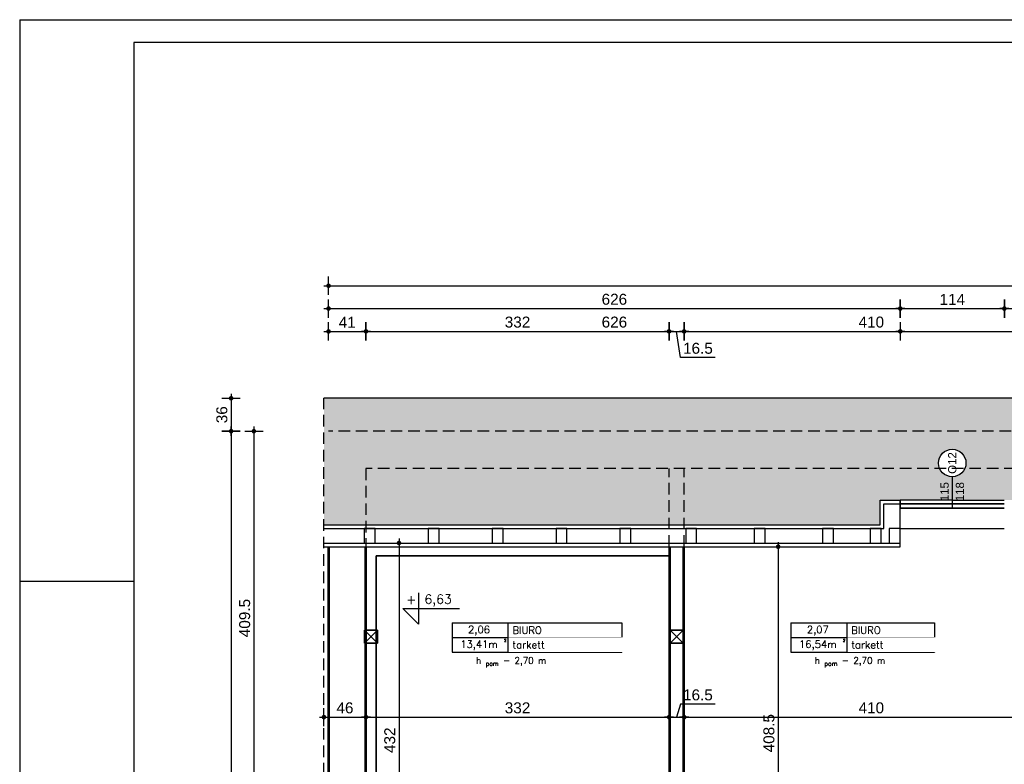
# Model space of a CAD drawing. Header units: millimetres. Extents: x 11979 to 37895, y 18730 to 47884.
# Tile 139 of 256: x 33741 to 34819, y 39920 to 40735. Entities that reach past the tile are written whole.
import ezdxf
from ezdxf.enums import TextEntityAlignment as Align

# ---------------------------------------------------------------- set-up
doc = ezdxf.new("R2010")
doc.units = ezdxf.units.MM
doc.linetypes.add('DASHED', pattern=[19.05, 12.7, -6.35])
for name, color, linetype in [('-LI-WIDOK', 2, 'Continuous'), ('-MEBLE', 1, 'Continuous'), ('-RAMKA', 2, 'Continuous'), ('-WYMIAR', 8, 'Continuous'), ('_drzwi łuk', 1, 'Continuous'), ('_PROJEKTOWANE', 5, 'Continuous'), ('drzwi łuk', 1, 'Continuous'), ('PROJEKTOWANE', 5, 'Continuous')]:
    doc.layers.add(name, color=color, linetype=linetype)
doc.layers.add('-ŚCIANY DZIAŁOWE', color=3, linetype='Continuous', lineweight=35)
doc.layers.add('-ŚCIANY NOŚNE', color=4, linetype='Continuous', lineweight=53)
doc.styles.add('ARIAL', font='arial.ttf', dxfattribs={"height": 0.5})
doc.styles.add('SIMPLEX', font='simplex')
doc.styles.get("Standard").update_dxf_attribs({"font": 'arial.ttf'})
doc.dimstyles.new('CZA-KROPKA-50', dxfattribs={"dimtxt": 12, "dimasz": 1, "dimexe": 2, "dimexo": 25, "dimgap": 4, "dimtad": 1, "dimdec": 1, "dimrnd": 0.5, "dimzin": 9, "dimdsep": 46, "dimtxsty": 'Standard', "dimblk": 'CZA-KROPKA', "dimblk1": 'CZA-KROPKA', "dimblk2": 'CZA-KROPKA', "dimsah": 1, "dimcen": -20, "dimse1": 1, "dimse2": 1, "dimclrd": 8, "dimclre": 8, "dimclrt": 9, "dimadec": 0, "dimazin": 0, "dimtfac": 1, "dimtdec": 1, "dimtmove": 1, "dimatfit": 3, "dimldrblk": 'CZA-KROPKA', "dimfxl": 1, "dimtolj": 1, "dimtzin": 9, "dimarcsym": 0})

# ---------------------------------------------------------------- blocks, each defined once
blk = doc.blocks.new('CZA-KROPKA')
at = {"layer": '-WYMIAR', "linetype": 'ByBlock'}
for p, q in [((5, 0), (-5, 0)), ((0, 10), (0, -10))]:
    blk.add_line(p, q, dxfattribs=at)
at = {"layer": '-WYMIAR', "linetype": 'ByBlock', "const_width": 2.5}
blk.add_lwpolyline([(-1.25, 0, 1), (1.25, 0, 1)], format="xyb", close=True, dxfattribs=at)
blk = doc.blocks.new('*D2476')
at = {"layer": '-WYMIAR', "color": 8, "lineweight": -2}
blk.add_line((33997.6, 40283.4), (33997.6, 39875.9), dxfattribs=at)
at = {"layer": 'Defpoints', "color": 0}
for p in [(34079.3, 40284.4), (33997.6, 39874.9), (34079.3, 39874.9)]:
    blk.add_point(p, dxfattribs=at)
at = {"layer": '-WYMIAR', "color": 8, "lineweight": -2}
for p, rotation in [((33997.6, 40284.4), 90), ((33997.6, 39874.9), 270)]:
    blk.add_blockref('CZA-KROPKA', p, dxfattribs=dict(at, rotation=rotation))
at = {"layer": '-WYMIAR', "color": 9, "insert": (33987.5, 40079.7), "char_height": 12, "attachment_point": 5, "rotation": 90, "bg_fill": 3, "box_fill_scale": 1.1, "bg_fill_color": 257, "bg_fill_transparency": 0}
blk.add_mtext('\\A1;409.5', dxfattribs=at)
blk = doc.blocks.new('*D2481')
at = {"layer": '-WYMIAR', "color": 8, "lineweight": -2}
blk.add_line((33972.6, 40319.4), (33972.6, 40285.4), dxfattribs=at)
at = {"layer": 'Defpoints', "color": 0}
for p in [(34074.3, 40320.4), (33972.6, 40284.4), (34079.3, 40284.4)]:
    blk.add_point(p, dxfattribs=at)
at = {"layer": '-WYMIAR', "color": 8, "lineweight": -2}
for p, rotation in [((33972.6, 40320.4), 90), ((33972.6, 40284.4), 270)]:
    blk.add_blockref('CZA-KROPKA', p, dxfattribs=dict(at, rotation=rotation))
at = {"layer": '-WYMIAR', "color": 9, "insert": (33962.5, 40302.4), "char_height": 12, "attachment_point": 5, "rotation": 90, "bg_fill": 3, "box_fill_scale": 1.1, "bg_fill_color": 257, "bg_fill_transparency": 0}
blk.add_mtext('\\A1;36', dxfattribs=at)
blk = doc.blocks.new('*D2482')
at = {"layer": '-WYMIAR', "color": 8, "lineweight": -2}
blk.add_line((33972.6, 40283.4), (33972.6, 39164.4), dxfattribs=at)
at = {"layer": 'Defpoints', "color": 0}
for p in [(34079.3, 40284.4), (33972.6, 39163.4), (34079.3, 39163.4)]:
    blk.add_point(p, dxfattribs=at)
at = {"layer": '-WYMIAR', "color": 8, "lineweight": -2}
for p, rotation in [((33972.6, 40284.4), 90), ((33972.6, 39163.4), 270)]:
    blk.add_blockref('CZA-KROPKA', p, dxfattribs=dict(at, rotation=rotation))
at = {"layer": '-WYMIAR', "color": 9, "insert": (33962.6, 39723.9), "char_height": 12, "attachment_point": 5, "rotation": 90, "bg_fill": 3, "box_fill_scale": 1.1, "bg_fill_color": 257, "bg_fill_transparency": 0}
blk.add_mtext('\\A1;1121', dxfattribs=at)
blk = doc.blocks.new('*D2492')
at = {"layer": '-WYMIAR', "color": 8, "lineweight": -2}
blk.add_line((34080.3, 40393.7), (34119.3, 40393.7), dxfattribs=at)
at = {"layer": 'Defpoints', "color": 0}
for p in [(34120.3, 40393.7), (34079.3, 40284.4), (34120.3, 40243.4)]:
    blk.add_point(p, dxfattribs=at)
at = {"layer": '-WYMIAR', "color": 8, "lineweight": -2, "rotation": 180}
blk.add_blockref('CZA-KROPKA', (34079.3, 40393.7), dxfattribs=at)
at = {"layer": '-WYMIAR', "color": 8, "lineweight": -2}
blk.add_blockref('CZA-KROPKA', (34120.3, 40393.7), dxfattribs=at)
at = {"layer": '-WYMIAR', "color": 9, "insert": (34099.8, 40403.7), "char_height": 12, "attachment_point": 5, "bg_fill": 3, "box_fill_scale": 1.1, "bg_fill_color": 257, "bg_fill_transparency": 0}
blk.add_mtext('\\A1;41', dxfattribs=at)
blk = doc.blocks.new('*D2493')
at = {"layer": '-WYMIAR', "color": 8, "lineweight": -2}
blk.add_line((34121.3, 40393.7), (34451.3, 40393.7), dxfattribs=at)
at = {"layer": 'Defpoints', "color": 0}
for p in [(34452.3, 40393.7), (34120.3, 40243.4), (34452.3, 40243.4)]:
    blk.add_point(p, dxfattribs=at)
at = {"layer": '-WYMIAR', "color": 8, "lineweight": -2, "rotation": 180}
blk.add_blockref('CZA-KROPKA', (34120.3, 40393.7), dxfattribs=at)
at = {"layer": '-WYMIAR', "color": 8, "lineweight": -2}
blk.add_blockref('CZA-KROPKA', (34452.3, 40393.7), dxfattribs=at)
at = {"layer": '-WYMIAR', "color": 9, "insert": (34286.3, 40403.8), "char_height": 12, "attachment_point": 5, "bg_fill": 3, "box_fill_scale": 1.1, "bg_fill_color": 257, "bg_fill_transparency": 0}
blk.add_mtext('\\A1;332', dxfattribs=at)
blk = doc.blocks.new('*D2494')
at = {"layer": '-WYMIAR', "color": 8, "lineweight": -2}
for p, q in [((34453.3, 40393.7), (34467.8, 40393.7)), ((34464.8, 40365), (34460.6, 40393.7)), ((34502.9, 40365), (34464.8, 40365))]:
    blk.add_line(p, q, dxfattribs=at)
at = {"layer": 'Defpoints', "color": 0}
for p in [(34468.8, 40393.7), (34452.3, 40243.4), (34468.8, 40243.4)]:
    blk.add_point(p, dxfattribs=at)
at = {"layer": '-WYMIAR', "color": 8, "lineweight": -2, "rotation": 180}
blk.add_blockref('CZA-KROPKA', (34452.3, 40393.7), dxfattribs=at)
at = {"layer": '-WYMIAR', "color": 8, "lineweight": -2}
blk.add_blockref('CZA-KROPKA', (34468.8, 40393.7), dxfattribs=at)
at = {"layer": '-WYMIAR', "color": 9, "insert": (34483.9, 40375.1), "char_height": 12, "attachment_point": 5, "bg_fill": 3, "box_fill_scale": 1.1, "bg_fill_color": 257, "bg_fill_transparency": 0}
blk.add_mtext('\\A1;16.5', dxfattribs=at)
blk = doc.blocks.new('*D2495')
at = {"layer": '-WYMIAR', "color": 8, "lineweight": -2}
blk.add_line((34469.8, 40393.7), (34877.8, 40393.7), dxfattribs=at)
at = {"layer": 'Defpoints', "color": 0}
for p in [(34878.8, 40393.7), (34468.8, 40243.4), (34878.8, 40243.4)]:
    blk.add_point(p, dxfattribs=at)
at = {"layer": '-WYMIAR', "color": 8, "lineweight": -2, "rotation": 180}
blk.add_blockref('CZA-KROPKA', (34468.8, 40393.7), dxfattribs=at)
at = {"layer": '-WYMIAR', "color": 8, "lineweight": -2}
blk.add_blockref('CZA-KROPKA', (34878.8, 40393.7), dxfattribs=at)
at = {"layer": '-WYMIAR', "color": 9, "insert": (34673.8, 40403.8), "char_height": 12, "attachment_point": 5, "bg_fill": 3, "box_fill_scale": 1.1, "bg_fill_color": 257, "bg_fill_transparency": 0}
blk.add_mtext('\\A1;410', dxfattribs=at)
blk = doc.blocks.new('*D2502')
at = {"layer": '-WYMIAR', "color": 8, "lineweight": -2}
blk.add_line((34080.3, 40393.7), (34704.5, 40393.7), dxfattribs=at)
at = {"layer": 'Defpoints', "color": 0}
for p in [(34705.5, 40393.7), (34079.3, 40284.4), (34705.5, 40157.9)]:
    blk.add_point(p, dxfattribs=at)
at = {"layer": '-WYMIAR', "color": 8, "lineweight": -2, "rotation": 180}
blk.add_blockref('CZA-KROPKA', (34079.3, 40393.7), dxfattribs=at)
at = {"layer": '-WYMIAR', "color": 8, "lineweight": -2}
blk.add_blockref('CZA-KROPKA', (34705.5, 40393.7), dxfattribs=at)
at = {"layer": '-WYMIAR', "color": 9, "insert": (34392.4, 40403.8), "char_height": 12, "attachment_point": 5, "bg_fill": 3, "box_fill_scale": 1.1, "bg_fill_color": 257, "bg_fill_transparency": 0}
blk.add_mtext('\\A1;626', dxfattribs=at)
blk = doc.blocks.new('*D2503')
at = {"layer": '-WYMIAR', "color": 8, "lineweight": -2}
blk.add_line((34080.3, 40418.7), (34704.5, 40418.7), dxfattribs=at)
at = {"layer": 'Defpoints', "color": 0}
for p in [(34705.5, 40418.7), (34079.3, 40284.4), (34705.5, 40157.9)]:
    blk.add_point(p, dxfattribs=at)
at = {"layer": '-WYMIAR', "color": 8, "lineweight": -2, "rotation": 180}
blk.add_blockref('CZA-KROPKA', (34079.3, 40418.7), dxfattribs=at)
at = {"layer": '-WYMIAR', "color": 8, "lineweight": -2}
blk.add_blockref('CZA-KROPKA', (34705.5, 40418.7), dxfattribs=at)
at = {"layer": '-WYMIAR', "color": 9, "insert": (34392.4, 40428.8), "char_height": 12, "attachment_point": 5, "bg_fill": 3, "box_fill_scale": 1.1, "bg_fill_color": 257, "bg_fill_transparency": 0}
blk.add_mtext('\\A1;626', dxfattribs=at)
blk = doc.blocks.new('*D2504')
at = {"layer": '-WYMIAR', "color": 8, "lineweight": -2}
blk.add_line((34706.5, 40418.7), (34818.5, 40418.7), dxfattribs=at)
at = {"layer": 'Defpoints', "color": 0}
for p in [(34819.5, 40418.7), (34705.5, 40157.9), (34819.5, 40157.9)]:
    blk.add_point(p, dxfattribs=at)
at = {"layer": '-WYMIAR', "color": 8, "lineweight": -2, "rotation": 180}
blk.add_blockref('CZA-KROPKA', (34705.5, 40418.7), dxfattribs=at)
at = {"layer": '-WYMIAR', "color": 8, "lineweight": -2}
blk.add_blockref('CZA-KROPKA', (34819.5, 40418.7), dxfattribs=at)
at = {"layer": '-WYMIAR', "color": 9, "insert": (34762.5, 40428.7), "char_height": 12, "attachment_point": 5, "bg_fill": 3, "box_fill_scale": 1.1, "bg_fill_color": 257, "bg_fill_transparency": 0}
blk.add_mtext('\\A1;114', dxfattribs=at)
blk = doc.blocks.new('*D2505')
at = {"layer": '-WYMIAR', "color": 8, "lineweight": -2}
blk.add_line((34820.5, 40418.7), (35056.4, 40418.7), dxfattribs=at)
at = {"layer": 'Defpoints', "color": 0}
for p in [(35057.4, 40418.7), (34819.5, 40157.9), (35057.4, 40157.4)]:
    blk.add_point(p, dxfattribs=at)
at = {"layer": '-WYMIAR', "color": 8, "lineweight": -2, "rotation": 180}
blk.add_blockref('CZA-KROPKA', (34819.5, 40418.7), dxfattribs=at)
at = {"layer": '-WYMIAR', "color": 8, "lineweight": -2}
blk.add_blockref('CZA-KROPKA', (35057.4, 40418.7), dxfattribs=at)
at = {"layer": '-WYMIAR', "color": 9, "insert": (34938.4, 40428.8), "char_height": 12, "attachment_point": 5, "bg_fill": 3, "box_fill_scale": 1.1, "bg_fill_color": 257, "bg_fill_transparency": 0}
blk.add_mtext('\\A1;238', dxfattribs=at)
blk = doc.blocks.new('*D2508')
at = {"layer": '-WYMIAR', "color": 8, "lineweight": -2}
blk.add_line((34080.3, 40443.7), (35778.3, 40443.7), dxfattribs=at)
at = {"layer": 'Defpoints', "color": 0}
for p in [(35779.3, 40443.7), (34079.3, 40284.4), (35779.3, 40284.4)]:
    blk.add_point(p, dxfattribs=at)
at = {"layer": '-WYMIAR', "color": 8, "lineweight": -2, "rotation": 180}
blk.add_blockref('CZA-KROPKA', (34079.3, 40443.7), dxfattribs=at)
at = {"layer": '-WYMIAR', "color": 8, "lineweight": -2}
blk.add_blockref('CZA-KROPKA', (35779.3, 40443.7), dxfattribs=at)
at = {"layer": '-WYMIAR', "color": 9, "insert": (34929.3, 40453.8), "char_height": 12, "attachment_point": 5, "bg_fill": 3, "box_fill_scale": 1.1, "bg_fill_color": 257, "bg_fill_transparency": 0}
blk.add_mtext('\\A1;1700', dxfattribs=at)
blk = doc.blocks.new('*D2616')
at = {"layer": '_PROJEKTOWANE', "color": 8, "lineweight": -2}
blk.add_line((34075.3, 39971.2), (34119.3, 39971.2), dxfattribs=at)
at = {"layer": 'Defpoints', "color": 0}
for p in [(34074.3, 39971.2), (34120.3, 39971.2), (34120.3, 39971.2)]:
    blk.add_point(p, dxfattribs=at)
at = {"layer": '_PROJEKTOWANE', "color": 8, "lineweight": -2, "rotation": 180}
blk.add_blockref('CZA-KROPKA', (34074.3, 39971.2), dxfattribs=at)
at = {"layer": '_PROJEKTOWANE', "color": 8, "lineweight": -2}
blk.add_blockref('CZA-KROPKA', (34120.3, 39971.2), dxfattribs=at)
at = {"layer": '_PROJEKTOWANE', "color": 9, "insert": (34097.3, 39981.3), "char_height": 12, "attachment_point": 5}
blk.add_mtext('\\A1;46', dxfattribs=at)
blk = doc.blocks.new('*D2617')
at = {"layer": '_PROJEKTOWANE', "color": 8, "lineweight": -2}
blk.add_line((34121.3, 39971.2), (34451.3, 39971.2), dxfattribs=at)
at = {"layer": 'Defpoints', "color": 0}
for p in [(34120.3, 39971.2), (34452.3, 39971.2), (34452.3, 39971.2)]:
    blk.add_point(p, dxfattribs=at)
at = {"layer": '_PROJEKTOWANE', "color": 8, "lineweight": -2, "rotation": 180}
blk.add_blockref('CZA-KROPKA', (34120.3, 39971.2), dxfattribs=at)
at = {"layer": '_PROJEKTOWANE', "color": 8, "lineweight": -2}
blk.add_blockref('CZA-KROPKA', (34452.3, 39971.2), dxfattribs=at)
at = {"layer": '_PROJEKTOWANE', "color": 9, "insert": (34286.3, 39981.3), "char_height": 12, "attachment_point": 5}
blk.add_mtext('\\A1;332', dxfattribs=at)
blk = doc.blocks.new('*D2618')
at = {"layer": '_PROJEKTOWANE', "color": 8, "lineweight": -2}
for p, q in [((34464.8, 39985.3), (34460.6, 39971.2)), ((34502.9, 39985.3), (34464.8, 39985.3)), ((34453.3, 39971.2), (34467.8, 39971.2))]:
    blk.add_line(p, q, dxfattribs=at)
at = {"layer": 'Defpoints', "color": 0}
for p in [(34452.3, 39971.2), (34468.8, 39971.2), (34468.8, 39971.2)]:
    blk.add_point(p, dxfattribs=at)
at = {"layer": '_PROJEKTOWANE', "color": 8, "lineweight": -2, "rotation": 180}
blk.add_blockref('CZA-KROPKA', (34452.3, 39971.2), dxfattribs=at)
at = {"layer": '_PROJEKTOWANE', "color": 8, "lineweight": -2}
blk.add_blockref('CZA-KROPKA', (34468.8, 39971.2), dxfattribs=at)
at = {"layer": '_PROJEKTOWANE', "color": 9, "insert": (34483.9, 39995.5), "char_height": 12, "attachment_point": 5}
blk.add_mtext('\\A1;16.5', dxfattribs=at)
blk = doc.blocks.new('*D2619')
at = {"layer": '_PROJEKTOWANE', "color": 8, "lineweight": -2}
blk.add_line((34469.8, 39971.2), (34877.8, 39971.2), dxfattribs=at)
at = {"layer": 'Defpoints', "color": 0}
for p in [(34878.8, 39983.9), (34468.8, 39971.2), (34878.8, 39971.2)]:
    blk.add_point(p, dxfattribs=at)
at = {"layer": '_PROJEKTOWANE', "color": 8, "lineweight": -2, "rotation": 180}
blk.add_blockref('CZA-KROPKA', (34468.8, 39971.2), dxfattribs=at)
at = {"layer": '_PROJEKTOWANE', "color": 8, "lineweight": -2}
blk.add_blockref('CZA-KROPKA', (34878.8, 39971.2), dxfattribs=at)
at = {"layer": '_PROJEKTOWANE', "color": 9, "insert": (34673.8, 39981.3), "char_height": 12, "attachment_point": 5}
blk.add_mtext('\\A1;410', dxfattribs=at)
blk = doc.blocks.new('*D2625')
at = {"layer": '_PROJEKTOWANE', "color": 8, "lineweight": -2}
blk.add_line((34156.5, 40160.9), (34156.5, 39730.9), dxfattribs=at)
at = {"layer": 'Defpoints', "color": 0}
for p in [(34404.5, 40161.9), (34156.5, 39729.9), (34381.5, 39729.9)]:
    blk.add_point(p, dxfattribs=at)
at = {"layer": '_PROJEKTOWANE', "color": 8, "lineweight": -2}
for p, rotation in [((34156.5, 40161.9), 90), ((34156.5, 39729.9), 270)]:
    blk.add_blockref('CZA-KROPKA', p, dxfattribs=dict(at, rotation=rotation))
at = {"layer": '_PROJEKTOWANE', "color": 9, "insert": (34146.4, 39945.9), "char_height": 12, "attachment_point": 5, "rotation": 90}
blk.add_mtext('\\A1;432', dxfattribs=at)
blk = doc.blocks.new('*D2634')
at = {"layer": '_PROJEKTOWANE', "color": 8, "lineweight": -2}
blk.add_line((34571.8, 40156.9), (34571.8, 39750.4), dxfattribs=at)
at = {"layer": 'Defpoints', "color": 0}
for p in [(34584.6, 40157.9), (34571.8, 39749.4), (34584.6, 39749.4)]:
    blk.add_point(p, dxfattribs=at)
at = {"layer": '_PROJEKTOWANE', "color": 8, "lineweight": -2}
for p, rotation in [((34571.8, 40157.9), 90), ((34571.8, 39749.4), 270)]:
    blk.add_blockref('CZA-KROPKA', p, dxfattribs=dict(at, rotation=rotation))
at = {"layer": '_PROJEKTOWANE', "color": 9, "insert": (34561.7, 39953.6), "char_height": 12, "attachment_point": 5, "rotation": 90}
blk.add_mtext('\\A1;408.5', dxfattribs=at)
blk = doc.blocks.new('fdfdssd')
at = {"layer": '-RAMKA', "color": 8}
for q in [(21287, 20416), (18317, 18316)]:
    blk.add_line((18317, 20416), q, dxfattribs=at)
at = {"layer": '-RAMKA', "color": 2}
for p, q in [((21262, 20391), (18442, 20391)), ((18442, 20391), (18442, 18341))]:
    blk.add_line(p, q, dxfattribs=at)
at = {"layer": '-RAMKA', "color": 7}
blk.add_line((18317, 19801), (18442, 19801), dxfattribs=at)

msp = doc.modelspace()

# ---------------------------------------------------------------- hatches: boundary and pattern name
at = {"layer": '-LI-WIDOK', "true_color": 0xaf4318}
h = msp.add_hatch(color=34, dxfattribs=at)
h.dxf.hatch_style = 1
h.paths.add_polyline_path([(34452.33, 40243.41), (34120.33, 40243.41), (34120.33, 40181.86), (34452.33, 40181.86)])
h.paths.add_polyline_path([(34777.43, 40250.55, -0.1227086), (34776.16, 40243.41), (35100.68, 40243.41, -0.1297725), (35099.44, 40250.96, -0.907794), (35129.3, 40250.96, -0.1297725), (35128.07, 40243.41), (35727.33, 40243.41), (35727.33, 40181.86), (35784.33, 40181.86), (35784.33, 40320.41), (34074.33, 40320.41), (34074.33, 40181.86), (34120.33, 40181.86), (34120.33, 40243.41), (34748.77, 40243.41, -0.1227086), (34747.5, 40250.55, -0.933486)])
h.paths.add_polyline_path([(34683.46, 40208.96), (34705.46, 40208.96), (34762.46, 40208.96), (34762.46, 40234.52, -0.2960126), (34748.77, 40243.41), (34468.83, 40243.41), (34468.83, 40181.86), (34683.46, 40181.86)])
h.paths.add_polyline_path([(35114.37, 40234.52, -0.2960126), (35100.68, 40243.41), (34909.33, 40243.41), (34909.33, 40181.68), (35035.37, 40181.36), (35035.37, 40208.96), (35057.37, 40208.96), (35114.37, 40208.96)])
h.paths.add_polyline_path([(35727.33, 40243.41), (35395.33, 40243.41), (35395.33, 40181.86), (35727.33, 40181.86)])
h.paths.add_polyline_path([(35395.33, 40243.41), (35363.33, 40243.41), (35363.33, 40181.86), (35395.33, 40181.86)])
h.paths.add_polyline_path([(35363.33, 40243.41), (35289.2, 40243.96), (35289.2, 40182.41), (35363.33, 40181.86)])
h.paths.add_polyline_path([(35289.15, 40243.41), (35128.07, 40243.41, -0.2960126), (35114.37, 40234.52), (35114.37, 40208.96), (35171.37, 40208.96), (35193.37, 40208.96), (35193.37, 40181.86), (35289.15, 40181.86)])
h.paths.add_polyline_path([(34878.83, 40243.41), (34776.16, 40243.41, -0.2960126), (34762.46, 40234.52), (34762.46, 40208.96), (34819.46, 40208.96), (34841.46, 40208.96), (34841.46, 40181.86), (34878.83, 40181.76)])
h.paths.add_polyline_path([(34909.33, 40243.41), (34878.83, 40243.41), (34878.83, 40181.76), (34909.33, 40181.68)])
h.paths.add_polyline_path([(34468.83, 40243.41), (34452.33, 40243.41), (34452.33, 40181.86), (34468.83, 40181.86)])
at = {"layer": '-WYMIAR'}
h = msp.add_hatch(dxfattribs=at)
h.set_pattern_fill('DACHOWKA', color=256)
h.set_pattern_definition([(0, (490062.697, 37239.945), (0, 45), [9, -6]), (0, (490070.197, 37262.445), (0, 45), [9, -6]), (90, (490059.697, 37242.945), (-15, 9e-16), [19.5, -25.5]), (90, (490067.197, 37265.445), (-15, 9e-16), [19.5, -25.5]), (45, (490071.697, 37239.945), (-22.4999964, 22.4999964), [4.2426, -27.5772]), (45, (490086.697, 37239.945), (-22.4999964, 22.4999964), [4.2426, -27.5772]), (45, (490101.697, 37239.945), (-22.4999964, 22.4999964), [4.2426, -27.5772]), (135, (490062.697, 37239.945), (-22.4999964, -22.4999964), [4.2426, -27.5772]), (135, (490077.697, 37239.945), (-22.4999964, -22.4999964), [4.2426, -27.5772]), (135, (490092.697, 37239.945), (-22.4999964, -22.4999964), [4.2426, -27.5772])])
h.paths.add_polyline_path([(35784.33, 40320.41), (34074.33, 40320.41), (34074.33, 40181.86), (34120.33, 40181.86), (34120.33, 40243.41), (34748.77, 40243.41, -0.1227086), (34747.5, 40250.55, -0.933486), (34777.43, 40250.55, -0.1227086), (34776.16, 40243.41), (35100.68, 40243.41, -0.1297725), (35099.44, 40250.96, -0.907794), (35129.3, 40250.96, -0.1297725), (35128.07, 40243.41), (35727.33, 40243.41), (35727.33, 40181.86), (35784.33, 40181.86)])
h.paths.add_polyline_path([(34452.33, 40243.41), (34120.33, 40243.41), (34120.33, 40181.86), (34452.33, 40181.86)])
h.paths.add_polyline_path([(34683.46, 40208.96), (34705.46, 40208.96), (34762.46, 40208.96), (34762.46, 40234.52, -0.2960126), (34748.77, 40243.41), (34468.83, 40243.41), (34468.83, 40181.86), (34683.46, 40181.86)])
h.paths.add_polyline_path([(34468.83, 40243.41), (34452.33, 40243.41), (34452.33, 40181.86), (34468.83, 40181.86)])
h.paths.add_polyline_path([(34878.83, 40243.41), (34776.16, 40243.41, -0.2960126), (34762.46, 40234.52), (34762.46, 40208.96), (34819.46, 40208.96), (34841.46, 40208.96), (34841.46, 40181.86), (34878.83, 40181.76)])
h.paths.add_polyline_path([(34909.33, 40243.41), (34878.83, 40243.41), (34878.83, 40181.76), (34909.33, 40181.68)])
h.paths.add_polyline_path([(35114.37, 40234.52, -0.2960126), (35100.68, 40243.41), (34909.33, 40243.41), (34909.33, 40181.68), (35035.37, 40181.36), (35035.37, 40208.96), (35057.37, 40208.96), (35114.37, 40208.96)])
h.paths.add_polyline_path([(35289.15, 40243.41), (35128.07, 40243.41, -0.2960126), (35114.37, 40234.52), (35114.37, 40208.96), (35171.37, 40208.96), (35193.37, 40208.96), (35193.37, 40181.86), (35289.15, 40181.86)])
h.paths.add_polyline_path([(35363.33, 40243.41), (35296.65, 40243.41), (35296.65, 40181.86), (35363.33, 40181.86)])
h.paths.add_polyline_path([(35296.65, 40243.41), (35289.15, 40243.41), (35289.15, 40181.86), (35296.65, 40181.86)])
h.paths.add_polyline_path([(35395.33, 40243.41), (35363.33, 40243.41), (35363.33, 40181.86), (35395.33, 40181.86)])
h.paths.add_polyline_path([(35727.33, 40243.41), (35395.33, 40243.41), (35395.33, 40181.86), (35727.33, 40181.86)])

# ---------------------------------------------------------------- linework, layer by layer
at = {"layer": '-LI-WIDOK'}
for p, q in [((35784.33, 40320.41), (34074.33, 40320.41)), ((34683.46, 40181.86), (34683.46, 40208.96)), ((34683.46, 40208.96), (34705.46, 40208.96)), ((34687.46, 40177.86), (34687.46, 40204.96)), ((34687.46, 40204.96), (34705.46, 40204.96)), ((34705.46, 40157.86), (34705.46, 40204.96)), ((34074.33, 40181.86), (34683.46, 40181.86)), ((34074.33, 40177.86), (34687.46, 40177.86)), ((34118.49, 40177.86), (34118.49, 40161.86)), ((34130.49, 40177.86), (34118.49, 40177.86)), ((34130.49, 40161.86), (34130.49, 40177.86)), ((34188.49, 40177.86), (34188.49, 40161.86)), ((34200.49, 40177.86), (34188.49, 40177.86)), ((34200.49, 40161.86), (34200.49, 40177.86)), ((34258.49, 40177.86), (34258.49, 40161.86)), ((34270.49, 40177.86), (34258.49, 40177.86)), ((34270.49, 40161.86), (34270.49, 40177.86)), ((34328.49, 40177.86), (34328.49, 40161.86)), ((34340.49, 40177.86), (34328.49, 40177.86)), ((34340.49, 40161.86), (34340.49, 40177.86)), ((34398.49, 40177.86), (34398.49, 40161.86)), ((34410.49, 40177.86), (34398.49, 40177.86)), ((34410.49, 40161.86), (34410.49, 40177.86)), ((34470.49, 40177.86), (34470.49, 40161.86)), ((34482.49, 40177.86), (34470.49, 40177.86)), ((34482.49, 40161.86), (34482.49, 40177.86)), ((34545.49, 40177.86), (34545.49, 40161.86)), ((34557.49, 40177.86), (34545.49, 40177.86)), ((34557.49, 40161.86), (34557.49, 40177.86)), ((34620.49, 40177.86), (34620.49, 40161.86)), ((34632.49, 40177.86), (34620.49, 40177.86)), ((34632.49, 40161.86), (34632.49, 40177.86)), ((34672.7, 40177.86), (34672.7, 40161.86)), ((34684.7, 40177.86), (34672.7, 40177.86)), ((34684.7, 40161.86), (34684.7, 40177.86)), ((34693.46, 40177.86), (34693.46, 40161.86)), ((34705.46, 40177.86), (34693.46, 40177.86)), ((34705.46, 40161.86), (34705.46, 40177.86)), ((34074.33, 40161.86), (34705.46, 40161.86)), ((34118.49, 40161.86), (34130.49, 40161.86)), ((34188.49, 40161.86), (34200.49, 40161.86)), ((34258.49, 40161.86), (34270.49, 40161.86)), ((34328.49, 40161.86), (34340.49, 40161.86)), ((34398.49, 40161.86), (34410.49, 40161.86)), ((34470.49, 40161.86), (34482.49, 40161.86)), ((34545.49, 40161.86), (34557.49, 40161.86)), ((34620.49, 40161.86), (34632.49, 40161.86)), ((34672.7, 40161.86), (34684.7, 40161.86)), ((34693.46, 40161.86), (34705.46, 40161.86)), ((34074.33, 40157.86), (34705.46, 40157.86))]:
    msp.add_line(p, q, dxfattribs=at)
at = {"layer": '-LI-WIDOK', "linetype": 'DASHED'}
for p, q in [((35779.33, 40284.41), (34079.33, 40284.41)), ((34120.33, 40243.41), (34120.33, 39874.91)), ((35727.33, 40243.41), (34120.33, 40243.41)), ((34452.33, 40157.86), (34452.33, 40243.41)), ((34468.83, 40157.86), (34468.83, 40243.41))]:
    msp.add_line(p, q, dxfattribs=at)
at = {"layer": '-MEBLE'}
for p, q in [((34177.99, 40107.38), (34177.99, 40073.1)), ((34160.84, 40090.24), (34222.84, 40090.24)), ((34160.84, 40090.24), (34177.99, 40073.1))]:
    msp.add_line(p, q, dxfattribs=at)
at = {"layer": '-WYMIAR'}
msp.add_line((34705.46, 40204.96), (34705.46, 40208.96), dxfattribs=at)
at = {"layer": '-ŚCIANY DZIAŁOWE'}
for p, q in [((34705.46, 40208.96), (34705.46, 40199.96)), ((34452.33, 40157.86), (34452.33, 39729.91)), ((34453.58, 40157.86), (34453.58, 39729.91)), ((34467.58, 40157.86), (34467.58, 39729.91)), ((34468.83, 40157.86), (34468.83, 39729.91)), ((34131.33, 39874.91), (34131.33, 40147.91)), ((34452.33, 40147.91), (34131.33, 40147.91)), ((34452.33, 39729.91), (34452.33, 40147.91)), ((34452.33, 39947.13), (34452.33, 39926.54))]:
    msp.add_line(p, q, dxfattribs=at)
for points in [[(34118.83, 40066.37), (34132.83, 40066.37), (34132.83, 40052.37), (34118.83, 40052.37)], [(34453.58, 40066.37), (34467.58, 40066.37), (34467.58, 40052.37), (34453.58, 40052.37)]]:
    msp.add_lwpolyline(points, close=True, dxfattribs=at)
at = {"layer": '-ŚCIANY NOŚNE'}
msp.add_line((34120.33, 39874.91), (34120.33, 40157.86), dxfattribs=at)
at = {"layer": 'drzwi łuk', "ltscale": 0.5}
for p, q in [((34214.65, 40074.42), (34400.37, 40074.42)), ((34214.65, 40074.42), (34214.65, 40042.42)), ((34275.72, 40074.42), (34275.72, 40042.42)), ((34400.37, 40074.42), (34400.37, 40042.42)), ((34585.76, 40074.42), (34742.95, 40074.42)), ((34585.76, 40074.42), (34585.76, 40042.42)), ((34646.83, 40074.42), (34646.83, 40042.42)), ((34742.95, 40074.42), (34742.95, 40042.42)), ((34118.83, 40052.37), (34132.83, 40066.37)), ((34132.83, 40052.37), (34118.83, 40066.37)), ((34453.58, 40052.37), (34467.58, 40066.37)), ((34467.58, 40052.37), (34453.58, 40066.37)), ((34214.65, 40058.42), (34400.37, 40058.42)), ((34585.76, 40058.42), (34742.95, 40058.42)), ((34214.65, 40042.42), (34400.37, 40042.42)), ((34585.76, 40042.42), (34742.95, 40042.42))]:
    msp.add_line(p, q, dxfattribs=at)
at = {"layer": 'PROJEKTOWANE'}
for p, q in [((34762.46, 40208.96), (34705.46, 40208.96)), ((34819.46, 40204.96), (34705.46, 40204.96)), ((34705.46, 40204.96), (34819.46, 40204.96)), ((34762.46, 40208.96), (34819.46, 40208.96)), ((34819.46, 40199.96), (34705.46, 40199.96)), ((34705.46, 40199.96), (34819.46, 40199.96)), ((34705.46, 40177.86), (34819.46, 40177.86))]:
    msp.add_line(p, q, dxfattribs=at)

# ---------------------------------------------------------------- texts
at = {"layer": '-LI-WIDOK', "style": 'SIMPLEX'}
for s, p in [('+', (34169.86, 40100)), ('6,63', (34199.34, 40098.85))]:
    msp.add_text(s, height=10, dxfattribs=at).set_placement(p, align=Align.MIDDLE)
for s, height, p in [('2,06', 8, (34244.12, 40067.05)), ('2,07', 8, (34615.22, 40067.05)), ('13,41m', 8, (34244.12, 40051.05)), ('2', 3, (34272.88, 40055.25)), ('16,54m', 8, (34615.22, 40051.05)), ('2', 3, (34643.98, 40055.25))]:
    msp.add_text(s, height=height, dxfattribs=at).set_placement(p, align=Align.MIDDLE_CENTER)
at = {"layer": '-LI-WIDOK', "char_height": 8, "width": 172.5953, "attachment_point": 4, "style": 'SIMPLEX'}
for s, insert in [('BIURO ', (34280.72, 40066.42)), ('BIURO', (34651.83, 40066.42))]:
    msp.add_mtext(s, dxfattribs=dict(at, insert=insert))

# ---------------------------------------------------------------- dimensions: what is measured, and where the dimension line sits
at = {"layer": '_PROJEKTOWANE'}
for base, p1, p2, picture, middle in [((34468.83, 39971.21), (34452.33, 39971.21), (34468.83, 39971.21), '*D2618', (34468.82, 39995.46)), ((34452.33, 39971.21), (34120.33, 39971.21), (34452.33, 39971.21), '*D2617', (34286.33, 39981.34)), ((34878.83, 39971.21), (34468.83, 39971.21), (34878.83, 39983.89), '*D2619', (34673.83, 39981.33))]:
    dim = msp.add_linear_dim(base=base, p1=p1, p2=p2, dimstyle='CZA-KROPKA-50', dxfattribs=at)
    dim.commit()
    dim.dimension.update_dxf_attribs({"geometry": picture, "text_midpoint": middle})

# ---------------------------------------------------------------- next in the draw order: texts
at = {"layer": '-LI-WIDOK', "char_height": 7, "width": 126.3737, "attachment_point": 1, "style": 'SIMPLEX', "bg_fill": 2}
for insert in [(34240.85, 40036.73), (34611.96, 40036.73)]:
    msp.add_mtext('\\A1;h {\\H0.7x;\\S^ pom;} - 2,70 m', dxfattribs=dict(at, insert=insert))
at = {"layer": 'PROJEKTOWANE', "char_height": 8, "width": 147.6436, "attachment_point": 4, "style": 'SIMPLEX', "bg_fill": 2}
for insert in [(34280.72, 40050.42), (34651.83, 40050.42)]:
    msp.add_mtext('tarkett', dxfattribs=dict(at, insert=insert))

# ---------------------------------------------------------------- next in the draw order: dimensions: what is measured, and where the dimension line sits
at = {"layer": '-WYMIAR'}
dim = msp.add_linear_dim(base=(33997.59, 39874.91), p1=(34079.33, 40284.41), p2=(34079.33, 39874.91), angle=90, dimstyle='CZA-KROPKA-50', override={"dimfxl": 0, "dimfxlon": 1, "dimtfill": 1}, dxfattribs=at)
dim.commit()
dim.dimension.update_dxf_attribs({"geometry": '*D2476', "text_midpoint": (33987.46, 40079.66)})

# ---------------------------------------------------------------- next in the draw order: dimensions: what is measured, and where the dimension line sits
dim = msp.add_linear_dim(base=(33972.59, 40284.41), p1=(34074.33, 40320.41), p2=(34079.33, 40284.41), angle=90, dimstyle='CZA-KROPKA-50', override={"dimfxl": 0, "dimfxlon": 1, "dimtfill": 1}, dxfattribs=at)
dim.commit()
dim.dimension.update_dxf_attribs({"geometry": '*D2481', "text_midpoint": (33962.46, 40302.41)})

# ---------------------------------------------------------------- next in the draw order: dimensions: what is measured, and where the dimension line sits
dim = msp.add_linear_dim(base=(33972.59, 39163.41), p1=(34079.33, 40284.41), p2=(34079.33, 39163.41), angle=90, dimstyle='CZA-KROPKA-50', override={"dimfxl": 0, "dimfxlon": 1, "dimtfill": 1}, dxfattribs=at)
dim.commit()
dim.dimension.update_dxf_attribs({"geometry": '*D2482', "text_midpoint": (33962.56, 39723.91)})

# ---------------------------------------------------------------- next in the draw order: linework, layer by layer
at = {"layer": '-ŚCIANY NOŚNE'}
msp.add_line((34079.33, 40157.86), (34079.33, 39874.91), dxfattribs=at)

# ---------------------------------------------------------------- next in the draw order: dimensions: what is measured, and where the dimension line sits
at = {"layer": '-WYMIAR'}
dim = msp.add_linear_dim(base=(34120.33, 40393.65), p1=(34079.33, 40284.41), p2=(34120.33, 40243.41), dimstyle='CZA-KROPKA-50', override={"dimfxl": 0, "dimfxlon": 1, "dimtfill": 1}, dxfattribs=at)
dim.commit()
dim.dimension.update_dxf_attribs({"geometry": '*D2492', "text_midpoint": (34099.83, 40403.68)})
at = {"layer": '_PROJEKTOWANE'}
dim = msp.add_linear_dim(base=(34120.33, 39971.21), p1=(34074.33, 39971.21), p2=(34120.33, 39971.21), dimstyle='CZA-KROPKA-50', dxfattribs=at)
dim.commit()
dim.dimension.update_dxf_attribs({"geometry": '*D2616', "text_midpoint": (34097.33, 39981.33)})

# ---------------------------------------------------------------- next in the draw order: dimensions: what is measured, and where the dimension line sits
at = {"layer": '-WYMIAR'}
dim = msp.add_linear_dim(base=(34452.33, 40393.65), p1=(34120.33, 40243.41), p2=(34452.33, 40243.41), dimstyle='CZA-KROPKA-50', override={"dimfxl": 0, "dimfxlon": 1, "dimtfill": 1}, dxfattribs=at)
dim.commit()
dim.dimension.update_dxf_attribs({"geometry": '*D2493', "text_midpoint": (34286.33, 40403.78)})

# ---------------------------------------------------------------- next in the draw order: dimensions: what is measured, and where the dimension line sits
dim = msp.add_linear_dim(base=(34468.83, 40393.65), p1=(34452.33, 40243.41), p2=(34468.83, 40243.41), dimstyle='CZA-KROPKA-50', override={"dimfxl": 0, "dimfxlon": 1, "dimtfill": 1}, dxfattribs=at)
dim.commit()
dim.dimension.update_dxf_attribs({"geometry": '*D2494', "text_midpoint": (34468.82, 40364.96), "dimtype": 160})

# ---------------------------------------------------------------- next in the draw order: dimensions: what is measured, and where the dimension line sits
dim = msp.add_linear_dim(base=(34878.83, 40393.65), p1=(34468.83, 40243.41), p2=(34878.83, 40243.41), dimstyle='CZA-KROPKA-50', override={"dimfxl": 0, "dimfxlon": 1, "dimtfill": 1}, dxfattribs=at)
dim.commit()
dim.dimension.update_dxf_attribs({"geometry": '*D2495', "text_midpoint": (34673.83, 40403.78)})

# ---------------------------------------------------------------- next in the draw order: dimensions: what is measured, and where the dimension line sits
dim = msp.add_linear_dim(base=(34705.46, 40393.65), p1=(34079.33, 40284.41), p2=(34705.46, 40157.86), dimstyle='CZA-KROPKA-50', override={"dimfxl": 0, "dimfxlon": 1, "dimtfill": 1}, dxfattribs=at)
dim.commit()
dim.dimension.update_dxf_attribs({"geometry": '*D2502', "text_midpoint": (34392.4, 40403.78)})

# ---------------------------------------------------------------- next in the draw order: dimensions: what is measured, and where the dimension line sits
dim = msp.add_linear_dim(base=(34705.46, 40418.65), p1=(34079.33, 40284.41), p2=(34705.46, 40157.86), dimstyle='CZA-KROPKA-50', override={"dimfxl": 0, "dimfxlon": 1, "dimtfill": 1}, dxfattribs=at)
dim.commit()
dim.dimension.update_dxf_attribs({"geometry": '*D2503', "text_midpoint": (34392.4, 40428.78)})

# ---------------------------------------------------------------- next in the draw order: dimensions: what is measured, and where the dimension line sits
dim = msp.add_linear_dim(base=(34819.46, 40418.65), p1=(34705.46, 40157.86), p2=(34819.46, 40157.86), dimstyle='CZA-KROPKA-50', override={"dimfxl": 0, "dimfxlon": 1, "dimtfill": 1}, dxfattribs=at)
dim.commit()
dim.dimension.update_dxf_attribs({"geometry": '*D2504', "text_midpoint": (34762.46, 40428.68)})
at = {"layer": '_PROJEKTOWANE'}
for base, p1, p2, picture, middle in [((34156.5165, 39729.9052), (34404.4908, 40161.8557), (34381.4793, 39729.9052), '*D2625', (34146.3855, 39945.8804)), ((34571.804, 39749.4052), (34584.5879, 40157.8557), (34584.5879, 39749.4052), '*D2634', (34561.6771, 39953.6304))]:
    dim = msp.add_linear_dim(base=base, p1=p1, p2=p2, angle=90, dimstyle='CZA-KROPKA-50', dxfattribs=at)
    dim.commit()
    dim.dimension.update_dxf_attribs({"geometry": picture, "text_midpoint": middle})

# ---------------------------------------------------------------- next in the draw order: linework, layer by layer
at = {"layer": 'PROJEKTOWANE'}
msp.add_line((34762.46, 40234.52), (34762.46, 40199.96), dxfattribs=at)
msp.add_circle((34762.46, 40249.52), 15, dxfattribs=at)

# ---------------------------------------------------------------- next in the draw order: texts
at = {"layer": 'PROJEKTOWANE', "style": 'ARIAL'}
for s, p in [('O12', (34762.46, 40249.52)), ('115', (34754.06, 40218.11)), ('118', (34770.85, 40218.11))]:
    msp.add_text(s, height=9, rotation=90, dxfattribs=at).set_placement(p, align=Align.MIDDLE_CENTER)

# ---------------------------------------------------------------- next in the draw order: dimensions: what is measured, and where the dimension line sits
at = {"layer": '-WYMIAR'}
dim = msp.add_linear_dim(base=(35057.37, 40418.65), p1=(34819.46, 40157.86), p2=(35057.37, 40157.36), dimstyle='CZA-KROPKA-50', override={"dimfxl": 0, "dimfxlon": 1, "dimtfill": 1}, dxfattribs=at)
dim.commit()
dim.dimension.update_dxf_attribs({"geometry": '*D2505', "text_midpoint": (34938.42, 40428.78)})

# ---------------------------------------------------------------- next in the draw order: dimensions: what is measured, and where the dimension line sits
dim = msp.add_linear_dim(base=(35779.33, 40443.65), p1=(34079.33, 40284.41), p2=(35779.33, 40284.41), dimstyle='CZA-KROPKA-50', override={"dimfxl": 0, "dimfxlon": 1, "dimtfill": 1}, dxfattribs=at)
dim.commit()
dim.dimension.update_dxf_attribs({"geometry": '*D2508', "text_midpoint": (34929.33, 40453.78)})

# ---------------------------------------------------------------- next in the draw order: linework, layer by layer
at = {"layer": '_drzwi łuk', "linetype": 'DASHED'}
msp.add_line((34074.33, 39127.41), (34074.33, 40320.41), dxfattribs=at)

# ---------------------------------------------------------------- next in the draw order: block references
at = {"layer": '_PROJEKTOWANE'}
msp.add_blockref('fdfdssd', (15424.05, 20319.09), dxfattribs=at)

doc.saveas('drawing.dxf')
